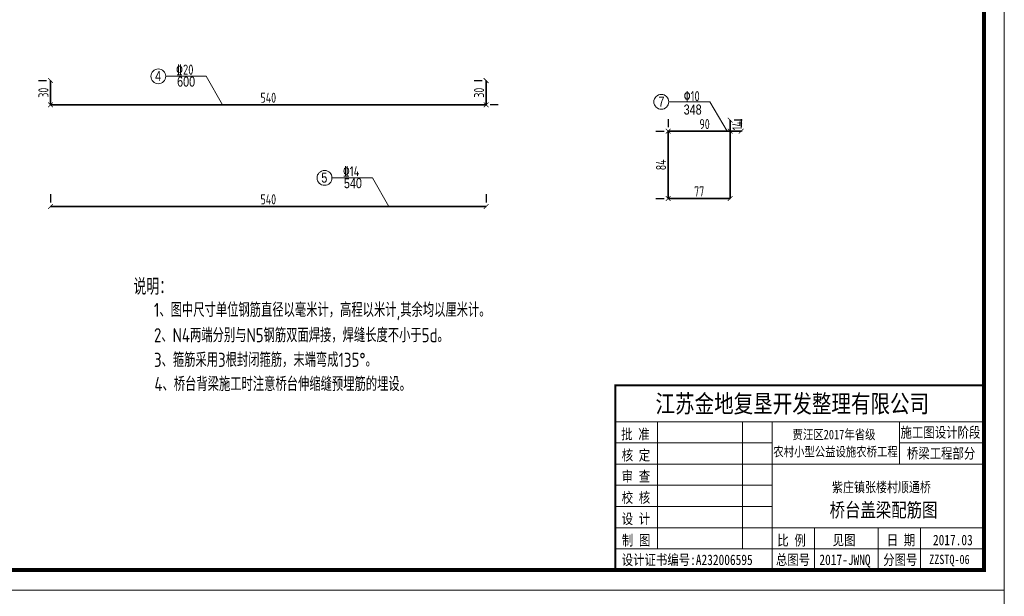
# Model space of a CAD drawing. Header units: inches. Extents: x 112594 to 193184, y 44995 to 116598.
# Tile 90 of 153: x 143526 to 145967, y 94322 to 95752. Entities that reach past the tile are written whole.
import ezdxf

# ---------------------------------------------------------------- set-up
doc = ezdxf.new("R2010")
doc.units = ezdxf.units.IN
doc.header["$MEASUREMENT"] = 0
doc.layers.get('0').update_dxf_attribs({"lineweight": 15})
for name, color, linetype, lineweight in [('0指引线', 4, 'Continuous', 18), ('0文字', 6, 'Continuous', 18), ('0钢筋', 3, 'Continuous', 35), ('BM1', 7, 'Continuous', 15)]:
    doc.layers.add(name, color=color, linetype=linetype, lineweight=lineweight)
for name, color, linetype in [('1', 7, 'Continuous'), ('TK', 7, 'Continuous'), ('配筋2', 2, 'Continuous')]:
    doc.layers.add(name, color=color, linetype=linetype)
doc.styles.add('hz-e', font='hztxt_e.shx', dxfattribs={"width": 0.75, "bigfont": 'hztxt.shx'})
doc.styles.add('HZTXT', font='tssdeng.shx', dxfattribs={"width": 0.75, "bigfont": 'hztxt.shx'})
doc.styles.add('TSSD_Dimension', font='Tssdeng.shx', dxfattribs={"width": 0.7, "bigfont": 'hztxt.shx'})
doc.styles.add('图框', font='SIMFANG.TTF', dxfattribs={"width": 0.8, "height": 4})
doc.dimstyles.new('3', dxfattribs={"dimtxt": 25, "dimasz": 12, "dimexe": 10, "dimexo": 30, "dimgap": 5, "dimtad": 1, "dimdec": 0, "dimzin": 0, "dimdsep": 46, "dimtxsty": 'HZTXT', "dimblk": 'ARCHTICK', "dimcen": 0, "dimclrt": 7, "dimazin": 2, "dimtfac": 1, "dimtdec": 0, "dimtix": 1, "dimtmove": 2, "dimatfit": 3, "dimfxl": 250, "dimtolj": 1, "dimtzin": 0, "dimarcsym": 0})

# ---------------------------------------------------------------- blocks, each defined once
blk = doc.blocks.new('_ArchTick')
at = {"color": 0, "linetype": 'ByBlock', "const_width": 0.15}
blk.add_lwpolyline([(-0.5, -0.5), (0.5, 0.5)], dxfattribs=at)
blk = doc.blocks.new('*D1358')
at = {"color": 0, "lineweight": -2}
for p, q in [((145287, 95502.6), (145287, 95475.6)), ((145317, 95502.6), (145297, 95502.6)), ((145317, 95475.6), (145297, 95475.6))]:
    blk.add_line(p, q, dxfattribs=at)
at = {"color": 0, "lineweight": -2, "xscale": 12, "yscale": 12, "zscale": 12}
for p, rotation in [((145287, 95502.6), 90), ((145287, 95475.6), 270)]:
    blk.add_blockref('_ArchTick', p, dxfattribs=dict(at, rotation=rotation))
at = {"color": 7, "insert": (145304.5, 95489.1), "char_height": 25, "attachment_point": 5, "rotation": 90, "style": 'HZTXT'}
blk.add_mtext('\\A1;14', dxfattribs=at)
blk = doc.blocks.new('*D1359')
at = {"color": 0, "lineweight": -2}
for p, q in [((145133.1, 95338.4), (145133.1, 95318.4)), ((145287, 95338.4), (145287, 95318.4)), ((145133.1, 95308.4), (145287, 95308.4))]:
    blk.add_line(p, q, dxfattribs=at)
at = {"color": 0, "lineweight": -2, "xscale": 12, "yscale": 12, "zscale": 12, "rotation": 180}
blk.add_blockref('_ArchTick', (145133.1, 95308.4), dxfattribs=at)
at = {"color": 0, "lineweight": -2, "xscale": 12, "yscale": 12, "zscale": 12}
blk.add_blockref('_ArchTick', (145287, 95308.4), dxfattribs=at)
at = {"color": 7, "insert": (145210.1, 95325.9), "char_height": 25, "attachment_point": 5, "style": 'HZTXT'}
blk.add_mtext('\\A1;77', dxfattribs=at)
blk = doc.blocks.new('*D1360')
at = {"color": 0, "lineweight": -2}
for p, q in [((145133.1, 95505.6), (145133.1, 95485.6)), ((145314, 95505.6), (145314, 95485.6)), ((145133.1, 95475.6), (145314, 95475.6))]:
    blk.add_line(p, q, dxfattribs=at)
at = {"color": 0, "lineweight": -2, "xscale": 12, "yscale": 12, "zscale": 12, "rotation": 180}
blk.add_blockref('_ArchTick', (145133.1, 95475.6), dxfattribs=at)
at = {"color": 0, "lineweight": -2, "xscale": 12, "yscale": 12, "zscale": 12}
blk.add_blockref('_ArchTick', (145314, 95475.6), dxfattribs=at)
at = {"color": 7, "insert": (145223.6, 95493.1), "char_height": 25, "attachment_point": 5, "style": 'HZTXT'}
blk.add_mtext('\\A1;90', dxfattribs=at)
blk = doc.blocks.new('*D1361')
at = {"color": 0, "lineweight": -2}
for p, q in [((145103.1, 95475.6), (145123.1, 95475.6)), ((145133.1, 95475.6), (145133.1, 95308.4)), ((145103.1, 95308.4), (145123.1, 95308.4))]:
    blk.add_line(p, q, dxfattribs=at)
at = {"color": 0, "lineweight": -2, "xscale": 12, "yscale": 12, "zscale": 12}
for p, rotation in [((145133.1, 95475.6), 90), ((145133.1, 95308.4), 270)]:
    blk.add_blockref('_ArchTick', p, dxfattribs=dict(at, rotation=rotation))
at = {"color": 7, "insert": (145115.6, 95392), "char_height": 25, "attachment_point": 5, "rotation": 90, "style": 'HZTXT'}
blk.add_mtext('\\A1;84', dxfattribs=at)
blk = doc.blocks.new('*D1328')
at = {"color": 0, "lineweight": -2}
for p, q in [((143571.9, 95601), (143591.9, 95601)), ((143601.9, 95541), (143601.9, 95601)), ((143631.9, 95541), (143611.9, 95541))]:
    blk.add_line(p, q, dxfattribs=at)
at = {"color": 0, "lineweight": -2, "xscale": 12, "yscale": 12, "zscale": 12}
for p, rotation in [((143601.9, 95601), 90), ((143601.9, 95541), 270)]:
    blk.add_blockref('_ArchTick', p, dxfattribs=dict(at, rotation=rotation))
at = {"color": 7, "insert": (143584.4, 95571), "char_height": 25, "attachment_point": 5, "rotation": 90, "style": 'HZTXT'}
blk.add_mtext('\\A1;30', dxfattribs=at)
blk = doc.blocks.new('*D1329')
at = {"color": 0, "lineweight": -2}
for p, q in [((143601.9, 95571), (143601.9, 95551)), ((144681.9, 95571), (144681.9, 95551)), ((143601.9, 95541), (144681.9, 95541))]:
    blk.add_line(p, q, dxfattribs=at)
at = {"color": 0, "lineweight": -2, "xscale": 12, "yscale": 12, "zscale": 12, "rotation": 180}
blk.add_blockref('_ArchTick', (143601.9, 95541), dxfattribs=at)
at = {"color": 0, "lineweight": -2, "xscale": 12, "yscale": 12, "zscale": 12}
blk.add_blockref('_ArchTick', (144681.9, 95541), dxfattribs=at)
at = {"color": 7, "insert": (144141.9, 95558.5), "char_height": 25, "attachment_point": 5, "style": 'HZTXT'}
blk.add_mtext('\\A1;540', dxfattribs=at)
blk = doc.blocks.new('*D1330')
at = {"color": 0, "lineweight": -2}
for p, q in [((144651.9, 95601), (144671.9, 95601)), ((144681.9, 95541), (144681.9, 95601)), ((144711.9, 95541), (144691.9, 95541))]:
    blk.add_line(p, q, dxfattribs=at)
at = {"color": 0, "lineweight": -2, "xscale": 12, "yscale": 12, "zscale": 12}
for p, rotation in [((144681.9, 95601), 90), ((144681.9, 95541), 270)]:
    blk.add_blockref('_ArchTick', p, dxfattribs=dict(at, rotation=rotation))
at = {"color": 7, "insert": (144664.4, 95571), "char_height": 25, "attachment_point": 5, "rotation": 90, "style": 'HZTXT'}
blk.add_mtext('\\A1;30', dxfattribs=at)
blk = doc.blocks.new('*D1331')
at = {"color": 0, "lineweight": -2}
for p, q in [((143601.9, 95318.9), (143601.9, 95298.9)), ((144681.9, 95318.9), (144681.9, 95298.9)), ((143601.9, 95288.9), (144681.9, 95288.9))]:
    blk.add_line(p, q, dxfattribs=at)
at = {"color": 0, "lineweight": -2, "xscale": 12, "yscale": 12, "zscale": 12, "rotation": 180}
blk.add_blockref('_ArchTick', (143601.9, 95288.9), dxfattribs=at)
at = {"color": 0, "lineweight": -2, "xscale": 12, "yscale": 12, "zscale": 12}
blk.add_blockref('_ArchTick', (144681.9, 95288.9), dxfattribs=at)
at = {"color": 7, "insert": (144141.9, 95306.4), "char_height": 25, "attachment_point": 5, "style": 'HZTXT'}
blk.add_mtext('\\A1;540', dxfattribs=at)

msp = doc.modelspace()

# ---------------------------------------------------------------- linework, layer by layer
at = {"layer": '0指引线'}
for p, q in [((143887.59997, 95611.76226), (143988.22453, 95611.76226)), ((143988.22453, 95611.76226), (144028.66729, 95540.96323)), ((145236.25658, 95548.36233), (145134.58659, 95548.36233)), ((145236.25658, 95548.36233), (145279.61839, 95475.63612)), ((144299.6921, 95359.70593), (144400.31667, 95359.70593)), ((144400.31667, 95359.70593), (144440.75942, 95288.9069))]:
    msp.add_line(p, q, dxfattribs=at)
for centre in [(143869.17474, 95611.76226), (145116.16137, 95548.36233), (144281.26688, 95359.70593)]:
    msp.add_circle(centre, 18.42522, dxfattribs=at)
at = {"layer": '0钢筋'}
for p, q in [((143601.86458, 95540.96323), (143601.86458, 95600.96323)), ((144681.86458, 95540.96323), (144681.86458, 95600.96323)), ((143601.86458, 95540.96323), (144681.86458, 95540.96323)), ((145286.98769, 95502.63612), (145286.98769, 95475.63612)), ((145133.13495, 95475.63612), (145286.98769, 95475.63612)), ((145133.13495, 95308.44141), (145133.13495, 95475.63612)), ((145286.98769, 95308.44141), (145286.98769, 95475.63612)), ((145286.98769, 95475.63612), (145313.98769, 95475.63612)), ((145286.98769, 95308.44141), (145133.13495, 95308.44141)), ((143601.86458, 95288.9069), (144681.86458, 95288.9069))]:
    msp.add_line(p, q, dxfattribs=at)
at = {"layer": 'BM1', "linetype": 'Continuous'}
for p, q in [((145966.66888, 97337.0529), (145966.66888, 94336.74984)), ((145966.66888, 94336.74984), (141723.84056, 94336.74984)), ((145966.66888, 94336.74984), (145966.66888, 91336.44678))]:
    msp.add_line(p, q, dxfattribs=at)
at = {"layer": 'BM1', "color": 0, "linetype": 'Continuous'}
for p, q in [((145966.66888, 97306.74681), (145966.66888, 94336.74984)), ((145966.66888, 97306.74681), (145966.66888, 94336.74984)), ((145966.66888, 97306.74681), (145966.66888, 94336.74984)), ((145966.66888, 97306.74681), (145966.66888, 94336.74984)), ((145966.66888, 97306.74681), (145966.66888, 94336.74984)), ((145002.02939, 94844.81798), (145916.67399, 94844.81798)), ((145002.02939, 94844.81798), (145002.02939, 94386.74474)), ((145002.02939, 94386.74474), (145002.02939, 94844.81798)), ((145002.02939, 94754.70521), (145916.67399, 94754.70521)), ((145107.16095, 94439.31052), (145107.16095, 94754.70521)), ((145317.42408, 94754.70521), (145317.42408, 94439.31052)), ((145391.01617, 94754.70521), (145391.01617, 94386.74474)), ((145706.41086, 94649.57365), (145706.41086, 94754.70521)), ((145002.02939, 94702.13943), (145391.01617, 94702.13943)), ((145706.41086, 94702.13943), (145916.67399, 94702.13943)), ((145002.02939, 94649.57365), (145916.67399, 94649.57365)), ((145002.02939, 94597.00787), (145391.01617, 94597.00787)), ((145002.02939, 94544.44209), (145391.01617, 94544.44209)), ((145002.02939, 94491.8763), (145916.67399, 94491.8763)), ((145496.14773, 94491.8763), (145496.14773, 94386.74474)), ((145653.84508, 94491.8763), (145653.84508, 94386.74474)), ((145758.97664, 94491.8763), (145758.97664, 94439.31052)), ((145758.97664, 94386.74474), (145758.97664, 94491.8763)), ((145002.02939, 94439.31052), (145916.67399, 94439.31052))]:
    msp.add_line(p, q, dxfattribs=at)
at = {"layer": 'BM1', "color": 0, "linetype": 'Continuous', "const_width": 9.99898}
msp.add_lwpolyline([(141891.68466, 94386.74474), (141891.68466, 97256.75191), (145916.67399, 97256.75191), (145916.67399, 94386.74474)], close=True, dxfattribs=at)
at = {"layer": 'BM1', "color": 0, "linetype": 'Continuous', "const_width": 5.25658}
msp.add_lwpolyline([(145916.67399, 94844.81798), (145002.02939, 94844.81798), (145002.02939, 94386.74474)], dxfattribs=at)

# ---------------------------------------------------------------- texts
at = {"style": 'HZTXT', "width": 0.8}
for s, height, p in [('说明：', 40, (143807.62115, 95069.67757)), ('1、图中尺寸单位钢筋直径以毫米计，高程以米计,其余均以厘米计。', 35, (143858.49624, 95014.66915)), ('2、N4两端分别与N5钢筋双面焊接，焊缝长度不小于5d。', 35, (143858.49624, 94951.88457)), ('3、箍筋采用3根封闭箍筋，末端弯成135%%D。', 35, (143858.49624, 94890.79258)), ('4、桥台背梁施工时注意桥台伸缩缝预埋筋的埋设。', 35, (143859.56724, 94830.67949))]:
    msp.add_text(s, height=height, dxfattribs=at).set_placement(p)
at = {"layer": '0文字', "color": 2, "style": 'hz-e', "width": 0.8}
for s, p in [('4', (143861.27205, 95599.88794)), ('600', (143915.75564, 95586.15534)), ('7', (145109.13854, 95536.33461)), ('348', (145171.71225, 95516.74076)), ('5', (144273.36419, 95347.83161)), ('540', (144329.38245, 95334.09901))]:
    msp.add_text(s, height=25, dxfattribs=at).set_placement(p)
at = {"layer": '1', "color": 7, "linetype": 'Continuous', "style": '图框', "width": 0.8}
for s, height, p in [('江苏金地复垦开发整理有限公司 ', 44.4121037, (145101.83696, 94777.305)), ('批 准', 25.907061, (145016.74884, 94711.03786)), ('贾汪区2017年省级', 23.551873, (145441.72918, 94711.3722)), ('农村小型公益设施农桥工程', 23.5518732, (145394.00664, 94668.76435)), ('核 定', 25.907061, (145018.07168, 94658.74399)), ('审 查', 25.907061, (145018.07168, 94606.17821)), ('校 核', 25.907061, (145018.07168, 94553.61243)), ('设 计', 25.907061, (145018.07168, 94501.04665)), ('制 图', 25.907061, (145018.41265, 94447.75329)), ('比 例', 25.907061, (145403.83298, 94447.4754)), ('见图', 25.907061, (145541.15365, 94448.39759)), ('日 期', 25.907061, (145675.14413, 94448.39759)), ('2017.03', 25.907061, (145789.73546, 94448.39759)), ('设计证书编号:A232006595 ', 25.9070605, (145018.08829, 94399.27452)), ('总图号', 25.907061, (145400.42843, 94399.42793)), ('2017-JWNQ', 25.907061, (145508.17665, 94399.42793)), ('分图号', 25.907061, (145666.43473, 94399.42793))]:
    msp.add_text(s, height=height, dxfattribs=at).set_placement(p)
at = {"layer": '1', "color": 7, "linetype": 'Continuous', "char_height": 25.907061, "width": 215.1817481, "attachment_point": 5, "style": '图框'}
for s, insert in [('施工图设计阶段', (145808.41392, 94726.88864)), ('桥梁工程部分', (145809.93283, 94674.80015))]:
    msp.add_mtext(s, dxfattribs=dict(at, insert=insert))
at = {"layer": 'BM1', "color": 0, "linetype": 'Continuous', "style": '图框', "width": 0.8}
msp.add_text('ZZSTQ-06', height=23, dxfattribs=at).set_placement((145780.54041, 94401.64943))
at = {"layer": 'TK', "lineweight": 0, "style": '图框', "width": 0.8}
for s, height, p in [('紫庄镇张楼村顺通桥', 24.993844, (145539.34924, 94580.01976)), ('桥台盖梁配筋图', 34.991381, (145533.65053, 94518.3642))]:
    msp.add_text(s, height=height, dxfattribs=at).set_placement(p)
at = {"layer": '配筋2', "color": 2, "style": 'TSSD_Dimension', "width": 0.8}
for s, p in [('%%13220', (143913.17197, 95615.64998)), ('%%13010', (145171.72587, 95549.88734)), ('%%13214', (144326.79878, 95363.59365))]:
    msp.add_text(s, height=25, rotation=0.00001699, dxfattribs=at).set_placement(p)

# ---------------------------------------------------------------- dimensions: what is measured, and where the dimension line sits
for base, p1, p2, picture, middle in [((143601.86458, 95600.96323), (143601.86458, 95540.96323), (143601.86458, 95600.96323), '*D1328', (143584.36458, 95570.96323)), ((144681.86458, 95600.96323), (144681.86458, 95540.96323), (144681.86458, 95600.96323), '*D1330', (144664.36458, 95570.96323))]:
    dim = msp.add_linear_dim(base=base, p1=p1, p2=p2, angle=270, dimstyle='3', override={"dimlfac": 0.5})
    dim.commit()
    dim.dimension.update_dxf_attribs({"geometry": picture, "text_midpoint": middle})
for base, p1, p2, picture, middle in [((144681.86458, 95540.96323), (143601.86458, 95540.96323), (144681.86458, 95540.96323), '*D1329', (144141.86458, 95558.46323)), ((144681.86458, 95288.9069), (143601.86458, 95288.9069), (144681.86458, 95288.9069), '*D1331', (144141.86458, 95306.4069))]:
    dim = msp.add_linear_dim(base=base, p1=p1, p2=p2, dimstyle='3', override={"dimlfac": 0.5})
    dim.commit()
    dim.dimension.update_dxf_attribs({"geometry": picture, "text_midpoint": middle})
for p1, p2, picture, middle in [((145133.13495, 95475.63612), (145313.98769, 95475.63612), '*D1360', (145223.56132, 95493.13612)), ((145133.13495, 95475.63612), (145133.13495, 95308.44141), '*D1361', (145115.63495, 95392.03876)), ((145133.13495, 95308.44141), (145286.98769, 95308.44141), '*D1359', (145210.06132, 95325.94141))]:
    dim = msp.add_aligned_dim(p1=p1, p2=p2, distance=0, dimstyle='3', override={"dimlfac": 0.5})
    dim.commit()
    dim.dimension.update_dxf_attribs({"geometry": picture, "text_midpoint": middle})
dim = msp.add_linear_dim(base=(145286.9876945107, 95475.6361209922), p1=(145286.9876945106, 95502.6361209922), p2=(145286.9876945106, 95475.6361209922), angle=270, dimstyle='3', override={"dimlfac": 0.5})
dim.commit()
dim.dimension.update_dxf_attribs({"geometry": '*D1358', "text_midpoint": (145304.5086320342, 95489.1361209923), "dimtype": 161})

doc.saveas('drawing.dxf')
